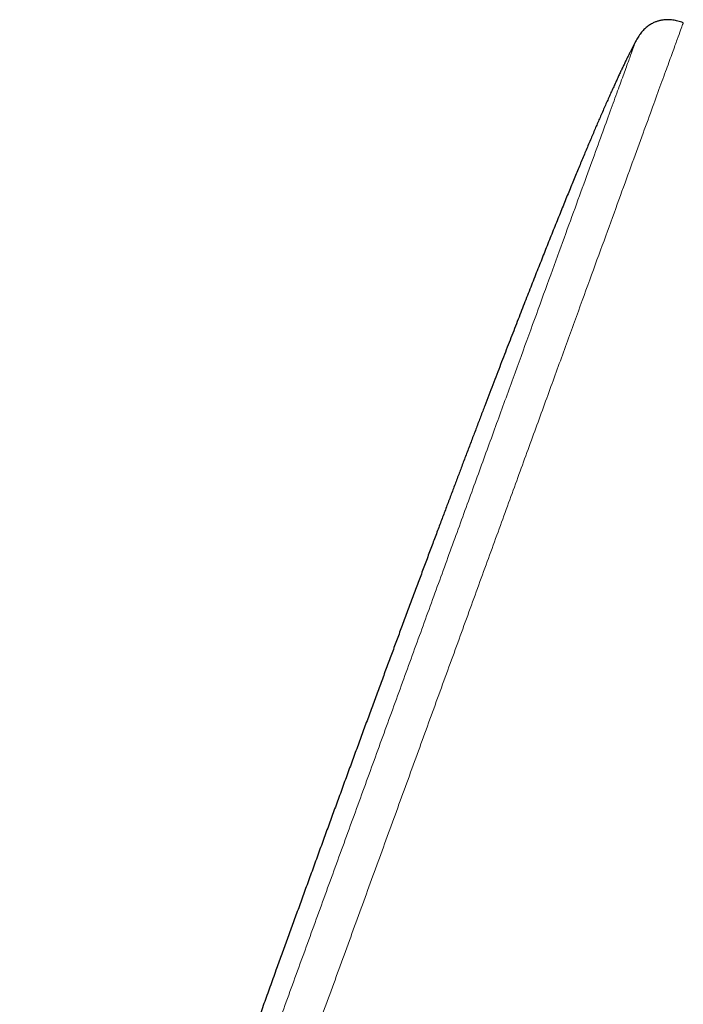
# Model space of a CAD drawing. Header units: millimetres. Extents: x 8 to 436, y 12 to 763.
# Tile 253 of 256: x 378 to 411, y 713 to 763. Entities that reach past the tile are written whole.
import ezdxf

# ---------------------------------------------------------------- set-up
doc = ezdxf.new("R2010")
doc.units = ezdxf.units.MM

msp = doc.modelspace()

# ---------------------------------------------------------------- linework, layer by layer
at = {"color": 7, "linetype": 'Continuous', "lineweight": 30}
for points, knots in [([(411.44, 762.798), (411.395, 762.813), (411.305, 762.844), (411.171, 762.884), (411.039, 762.914), (410.91, 762.935), (410.787, 762.947), (410.675, 762.951), (410.577, 762.949), (410.491, 762.943), (410.414, 762.934), (410.344, 762.924), (410.283, 762.911), (410.224, 762.898), (410.165, 762.882), (410.1, 762.861), (410.029, 762.835), (409.952, 762.803), (409.871, 762.763), (409.786, 762.714), (409.697, 762.656), (409.61, 762.592), (409.527, 762.522), (409.447, 762.447), (409.369, 762.364), (409.294, 762.274), (409.222, 762.177), (409.155, 762.073), (409.09, 761.963), (409.05, 761.888), (409.029, 761.849)], [0, 0, 0, 0, 0.0501693, 0.0986303, 0.145702, 0.1911108, 0.2343494, 0.2748897, 0.3071571, 0.3369201, 0.364051, 0.3884809, 0.4101843, 0.4296372, 0.4507837, 0.4744815, 0.5007184, 0.5295188, 0.5609336, 0.5950009, 0.6317178, 0.6710136, 0.7073923, 0.745462, 0.7850158, 0.8258307, 0.8677147, 0.910577, 0.9545247, 1, 1, 1, 1]), ([(409.029, 761.849), (409.028, 761.847), (409.005, 761.804), (408.958, 761.717), (408.889, 761.584), (408.817, 761.443), (408.741, 761.294), (408.663, 761.139), (408.584, 760.978), (408.503, 760.811), (408.419, 760.636), (408.331, 760.452), (408.24, 760.258), (408.145, 760.055), (408.046, 759.841), (407.944, 759.618), (407.837, 759.384), (407.728, 759.14), (407.615, 758.888), (407.499, 758.626), (407.379, 758.352), (407.261, 758.083), (407.147, 757.818), (407.035, 757.558), (406.92, 757.29), (406.802, 757.013), (406.68, 756.726), (406.558, 756.437), (406.435, 756.144), (406.311, 755.848), (406.185, 755.544), (406.055, 755.23), (405.922, 754.908), (405.786, 754.577), (405.646, 754.237), (405.503, 753.887), (405.357, 753.528), (405.209, 753.161), (405.058, 752.787), (404.905, 752.406), (404.748, 752.015), (404.592, 751.625), (404.437, 751.236), (404.283, 750.849), (404.126, 750.453), (403.966, 750.048), (403.804, 749.637), (403.64, 749.219), (403.474, 748.795), (403.305, 748.363), (403.131, 747.918), (402.953, 747.461), (402.771, 746.992), (402.585, 746.513), (402.396, 746.024), (402.204, 745.526), (402.008, 745.017), (401.809, 744.499), (401.606, 743.97), (401.4, 743.432), (401.191, 742.883), (400.977, 742.323), (400.761, 741.753), (400.54, 741.172), (400.322, 740.598), (400.107, 740.03), (399.896, 739.469), (399.681, 738.899), (399.462, 738.32), (399.241, 737.731), (399.009, 737.114), (398.767, 736.468), (398.515, 735.793), (398.258, 735.107), (397.998, 734.408), (397.733, 733.698), (397.464, 732.976), (397.2, 732.262), (396.938, 731.559), (396.681, 730.865), (396.421, 730.161), (396.157, 729.446), (395.889, 728.721), (395.618, 727.985), (395.343, 727.239), (395.065, 726.482), (394.783, 725.714), (394.497, 724.935), (394.208, 724.145), (393.921, 723.36), (393.635, 722.58), (393.352, 721.805), (393.066, 721.02), (392.776, 720.224), (392.582, 719.691), (392.484, 719.422)], [0, 0, 0, 0, 0.000149, 0.003242, 0.006522, 0.009996, 0.013671, 0.017556, 0.021418, 0.02548, 0.029747, 0.034227, 0.038926, 0.043851, 0.049007, 0.054402, 0.060042, 0.065933, 0.07197, 0.078262, 0.084815, 0.091635, 0.097635, 0.103836, 0.110242, 0.116855, 0.12368, 0.130721, 0.13756, 0.144597, 0.151835, 0.159277, 0.166927, 0.174787, 0.182861, 0.191152, 0.199663, 0.208397, 0.217195, 0.226214, 0.235458, 0.244929, 0.25388, 0.26303, 0.272381, 0.281936, 0.291696, 0.301484, 0.311475, 0.321672, 0.332075, 0.342907, 0.353959, 0.365235, 0.376735, 0.388463, 0.400421, 0.412611, 0.425036, 0.437698, 0.4506, 0.463743, 0.47713, 0.490763, 0.504645, 0.517591, 0.53075, 0.544124, 0.557714, 0.571522, 0.58555, 0.601107, 0.61693, 0.633022, 0.649385, 0.666022, 0.682934, 0.700125, 0.71613, 0.732372, 0.748854, 0.765576, 0.782542, 0.799753, 0.81721, 0.834916, 0.852872, 0.87108, 0.889542, 0.90826, 0.926144, 0.944259, 0.962605, 0.981185, 1, 1, 1, 1]), ([(392.484, 719.422), (392.39, 719.164), (392.203, 718.65), (391.925, 717.884), (391.65, 717.128), (391.379, 716.38), (391.111, 715.642), (390.831, 714.869), (390.541, 714.065), (390.239, 713.229), (389.941, 712.405), (389.647, 711.588), (389.356, 710.778), (389.067, 709.974), (388.783, 709.183), (388.504, 708.405), (388.23, 707.638), (387.96, 706.884), (387.695, 706.141), (387.435, 705.41), (387.179, 704.691), (386.928, 703.984), (386.681, 703.288), (386.439, 702.604), (386.201, 701.931), (385.974, 701.287), (385.757, 700.672), (385.551, 700.085), (385.348, 699.507), (385.148, 698.938), (384.952, 698.378), (384.754, 697.81), (384.554, 697.236), (384.352, 696.656), (384.154, 696.086), (383.96, 695.526), (383.77, 694.977), (383.584, 694.438), (383.396, 693.891), (383.206, 693.338), (383.015, 692.78), (382.828, 692.232), (382.645, 691.697), (382.467, 691.173), (382.293, 690.66), (382.124, 690.159), (381.959, 689.668), (381.798, 689.189), (381.642, 688.723), (381.491, 688.27), (381.344, 687.831), (381.202, 687.401), (381.062, 686.977), (380.925, 686.559), (380.789, 686.147), (380.658, 685.745), (380.531, 685.353), (380.407, 684.971), (380.287, 684.599), (380.171, 684.237), (380.056, 683.878), (379.943, 683.524), (379.833, 683.174), (379.726, 682.834), (379.623, 682.503), (379.523, 682.183), (379.427, 681.872), (379.334, 681.57), (379.245, 681.277), (379.159, 680.993), (379.076, 680.718), (378.996, 680.452), (378.916, 680.179), (378.834, 679.902), (378.752, 679.62), (378.674, 679.349), (378.6, 679.088), (378.529, 678.836), (378.462, 678.593), (378.398, 678.36), (378.338, 678.137), (378.282, 677.926), (378.229, 677.725), (378.18, 677.535), (378.134, 677.353), (378.089, 677.169), (378.044, 676.985), (378, 676.8), (377.961, 676.627), (377.924, 676.463), (377.9, 676.351), (377.888, 676.292), (377.886, 676.285)], [0, 0, 0, 0, 0.018105, 0.035993, 0.053665, 0.071122, 0.088365, 0.105396, 0.125198, 0.144709, 0.163931, 0.182868, 0.201898, 0.220635, 0.239081, 0.257239, 0.27511, 0.292697, 0.310003, 0.327029, 0.343779, 0.360254, 0.376457, 0.392391, 0.408057, 0.423458, 0.437344, 0.451012, 0.464463, 0.477698, 0.49072, 0.50353, 0.517265, 0.530753, 0.543996, 0.556997, 0.569757, 0.582279, 0.594565, 0.607811, 0.620777, 0.633468, 0.645886, 0.658034, 0.669916, 0.681534, 0.692891, 0.703992, 0.714839, 0.725248, 0.735417, 0.745351, 0.755052, 0.76481, 0.774327, 0.783607, 0.792651, 0.801464, 0.810049, 0.818409, 0.826547, 0.834839, 0.842894, 0.850717, 0.858311, 0.865681, 0.87283, 0.879761, 0.886479, 0.892987, 0.899289, 0.905388, 0.911289, 0.917994, 0.924435, 0.930617, 0.936546, 0.942331, 0.947867, 0.953161, 0.958219, 0.963048, 0.967574, 0.971891, 0.976005, 0.979923, 0.98434, 0.988497, 0.992406, 0.996075, 0.999516, 1, 1, 1, 1])]:
    msp.add_open_spline(points, degree=3, knots=knots, dxfattribs=at)
at = {"color": 252, "linetype": 'Continuous', "lineweight": 0}
for points, knots in [([(380.97, 679.081), (381.126, 679.511), (381.439, 680.37), (381.973, 681.837), (382.552, 683.428), (383.179, 685.15), (383.868, 687.043), (384.621, 689.112), (385.439, 691.359), (386.299, 693.722), (387.197, 696.191), (388.131, 698.755), (389.094, 701.403), (390.085, 704.124), (391.097, 706.906), (392.128, 709.737), (393.172, 712.605), (394.225, 715.498), (395.282, 718.404), (396.34, 721.309), (397.393, 724.203), (398.437, 727.071), (399.467, 729.902), (400.48, 732.684), (401.47, 735.405), (402.434, 738.053), (403.367, 740.617), (404.266, 743.085), (405.126, 745.448), (405.944, 747.696), (406.716, 749.818), (407.439, 751.805), (408.11, 753.649), (408.727, 755.342), (409.285, 756.878), (409.784, 758.248), (410.221, 759.448), (410.594, 760.472), (410.901, 761.316), (411.141, 761.976), (411.313, 762.447), (411.42, 762.743), (411.434, 762.779), (411.44, 762.798)], [0, 0, 0, 0, 0.022774, 0.045547, 0.068321, 0.091094, 0.113868, 0.138483, 0.163098, 0.187712, 0.212327, 0.236942, 0.261557, 0.286171, 0.310786, 0.335401, 0.360016, 0.384631, 0.409245, 0.43386, 0.458475, 0.48309, 0.507704, 0.532319, 0.556934, 0.581549, 0.606164, 0.630778, 0.655393, 0.680008, 0.704623, 0.729237, 0.753852, 0.778467, 0.803082, 0.827697, 0.852311, 0.876926, 0.901541, 0.926156, 0.95077, 0.975385, 1, 1, 1, 1]), ([(409.029, 761.849), (409.023, 761.832), (409.01, 761.796), (408.905, 761.509), (408.74, 761.055), (408.508, 760.419), (408.213, 759.607), (407.854, 758.621), (407.433, 757.464), (406.952, 756.142), (406.413, 754.662), (405.819, 753.031), (405.173, 751.255), (404.476, 749.341), (403.732, 747.295), (402.943, 745.129), (402.114, 742.851), (401.248, 740.473), (400.35, 738.003), (399.421, 735.451), (398.467, 732.829), (397.491, 730.148), (396.498, 727.42), (395.492, 724.655), (394.477, 721.868), (393.797, 720.001), (393.458, 719.068)], [0, 0, 0, 0, 0.041663, 0.08333, 0.125, 0.16667, 0.208337, 0.25, 0.291663, 0.33333, 0.375, 0.41667, 0.458337, 0.5, 0.541663, 0.58333, 0.625, 0.66667, 0.708337, 0.75, 0.791663, 0.83333, 0.875, 0.91667, 0.958337, 1, 1, 1, 1]), ([(404.216, 670.384), (404.374, 670.815), (404.688, 671.679), (405.225, 673.154), (405.807, 674.753), (406.436, 676.483), (407.094, 678.29), (407.774, 680.158), (408.47, 682.072), (409.199, 684.073), (409.957, 686.156), (410.742, 688.313), (411.552, 690.539), (412.385, 692.825), (413.236, 695.166), (414.105, 697.552), (414.988, 699.978), (415.882, 702.435), (416.785, 704.915), (417.693, 707.411), (418.605, 709.915), (419.516, 712.419), (420.425, 714.915), (421.327, 717.396), (422.222, 719.852), (423.104, 722.278), (423.973, 724.665), (424.825, 727.005), (425.657, 729.291), (426.467, 731.517), (427.252, 733.674), (428.01, 735.757), (428.739, 737.759), (429.435, 739.672), (430.098, 741.493), (430.724, 743.214), (431.313, 744.83), (431.861, 746.336), (432.367, 747.728), (432.831, 749), (433.249, 750.15), (433.621, 751.173), (433.947, 752.067), (434.223, 752.827), (434.451, 753.453), (434.629, 753.942), (434.756, 754.29), (434.835, 754.509), (434.845, 754.536), (434.85, 754.549)], [0, 0, 0, 0, 0.022759, 0.045519, 0.068278, 0.091037, 0.113797, 0.134897, 0.155997, 0.177097, 0.198197, 0.219297, 0.240397, 0.261497, 0.282597, 0.303697, 0.324798, 0.345898, 0.366998, 0.388098, 0.409198, 0.430298, 0.451398, 0.472498, 0.493598, 0.514698, 0.535798, 0.556899, 0.577999, 0.599099, 0.620199, 0.641299, 0.662399, 0.683499, 0.704599, 0.725699, 0.746799, 0.767899, 0.788999, 0.8101, 0.8312, 0.8523, 0.8734, 0.8945, 0.9156, 0.9367, 0.9578, 0.9789, 1, 1, 1, 1]), ([(393.458, 719.068), (393.118, 718.135), (392.439, 716.268), (391.424, 713.48), (390.418, 710.716), (389.425, 707.988), (388.449, 705.306), (387.495, 702.684), (386.566, 700.133), (385.667, 697.663), (384.801, 695.284), (383.972, 693.007), (383.184, 690.84), (382.45, 688.824), (381.772, 686.961), (381.149, 685.25), (380.576, 683.675), (380.049, 682.228), (379.742, 681.385), (379.589, 680.964)], [0, 0, 0, 0, 0.059557, 0.119119, 0.178686, 0.238252, 0.297814, 0.357371, 0.416928, 0.476491, 0.536057, 0.595624, 0.655186, 0.714743, 0.771788, 0.828839, 0.885893, 0.942948, 1, 1, 1, 1])]:
    msp.add_open_spline(points, degree=3, knots=knots, dxfattribs=at)

doc.saveas('drawing.dxf')
